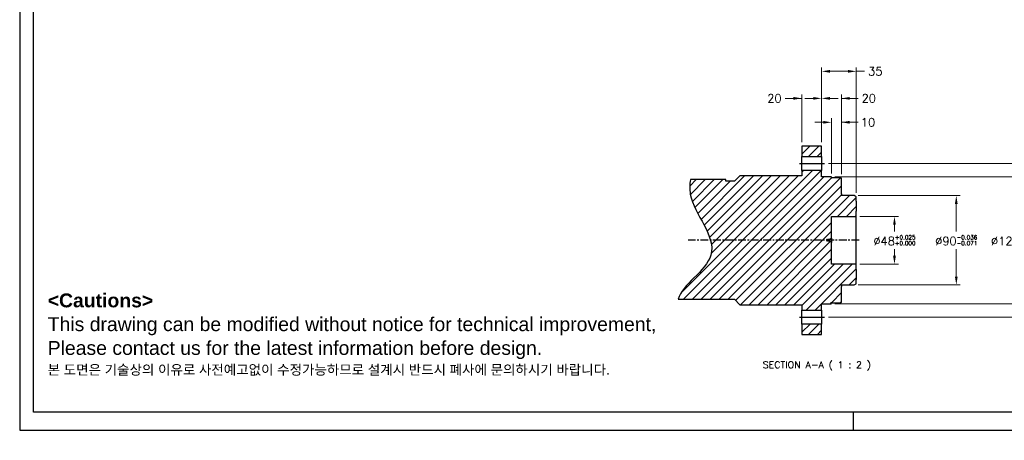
# Model space of a CAD drawing. Extents: x 12273 to 13958, y -1141 to 57.
# Tile 1 of 23: x 12273 to 13267, y -1141 to -717. Entities that reach past the tile are written whole.
import ezdxf

# ---------------------------------------------------------------- set-up
doc = ezdxf.new("R2010")
doc.units = 0
doc.header["$LTSCALE"] = 25.4
doc.linetypes.add('CENTER', pattern=[2, 1.25, -0.25, 0.25, -0.25])
doc.layers.get('0').update_dxf_attribs({"linetype": 'CONTINUOUS'})
doc.layers.get('Defpoints').update_dxf_attribs({"linetype": 'CONTINUOUS'})
doc.layers.add('ATA-CENTER', color=133, linetype='CENTER')
doc.layers.add('ATA-HATCH', color=252, linetype='CONTINUOUS')
doc.layers.add('ATA-DIM', color=252, linetype='CONTINUOUS', lineweight=25)
doc.layers.add('ATA-TEXT', color=7, linetype='CONTINUOUS', lineweight=25)
doc.styles.get("Standard").update_dxf_attribs({"font": 'simplex.shx'})
doc.styles.add('주 문자 (ISO)', font='arial.ttf')
doc.dimstyles.new('ata_A1', dxfattribs={"dimtxt": 4.2, "dimasz": 4.2, "dimexe": 2, "dimexo": 2, "dimgap": 2, "dimtad": 0, "dimtih": 1, "dimtoh": 1, "dimdec": 6, "dimdsep": 46, "dimtxsty": 'Standard', "dimcen": 0, "dimclrd": 252, "dimclre": 252, "dimclrt": 4, "dimadec": 6, "dimazin": 2, "dimtfac": 1, "dimtdec": 6, "dimtofl": 0, "dimtmove": 0, "dimatfit": 3, "dimfxl": 0, "dimtolj": 1, "dimtzin": 0, "dimlwd": 0, "dimlwe": 0, "dimarcsym": 0})

# ---------------------------------------------------------------- blocks, each defined once
blk = doc.blocks.new('*D13715')
at = {"layer": 'ATA-DIM', "color": 252, "lineweight": 0}
for p, q in [((13082.58, -840.12), (13082.58, -791.99)), ((13102.58, -872.62), (13102.58, -791.99)), ((13074.18, -795.99), (13065.78, -795.99)), ((13102.58, -795.99), (13119.38, -795.99)), ((13110.98, -795.99), (13119.38, -795.99))]:
    blk.add_line(p, q, dxfattribs=at)
at = {"layer": 'ATA-DIM', "color": 252}
for points in [[(13074.18, -797.39), (13074.18, -794.59), (13082.58, -795.99)], [(13110.98, -794.59), (13110.98, -797.39), (13102.58, -795.99)]]:
    blk.add_solid(points, dxfattribs=at)
at = {"layer": 'Defpoints', "color": 0}
for p in [(13082.58, -795.99), (13082.58, -844.12), (13102.58, -876.62)]:
    blk.add_point(p, dxfattribs=at)
at = {"layer": 'ATA-DIM', "color": 4, "insert": (13130.18, -795.99), "char_height": 8.4, "attachment_point": 5}
blk.add_mtext('20', dxfattribs=at)
blk = doc.blocks.new('*D13714')
at = {"layer": 'ATA-DIM', "color": 252, "lineweight": 0}
for p, q in [((13084.18, -820.12), (13075.78, -820.12)), ((13092.58, -871.62), (13092.58, -816.12)), ((13102.58, -872.62), (13102.58, -816.12)), ((13102.58, -820.12), (13119.38, -820.12)), ((13110.98, -820.12), (13119.38, -820.12))]:
    blk.add_line(p, q, dxfattribs=at)
at = {"layer": 'ATA-DIM', "color": 252}
for points in [[(13084.18, -821.52), (13084.18, -818.72), (13092.58, -820.12)], [(13110.98, -818.72), (13110.98, -821.52), (13102.58, -820.12)]]:
    blk.add_solid(points, dxfattribs=at)
at = {"layer": 'Defpoints', "color": 0}
for p in [(13092.58, -820.12), (13092.58, -875.62), (13102.58, -876.62)]:
    blk.add_point(p, dxfattribs=at)
at = {"layer": 'ATA-DIM', "color": 4, "insert": (13129.38, -820.12), "char_height": 8.4, "attachment_point": 5}
blk.add_mtext('10', dxfattribs=at)
blk = doc.blocks.new('*D13712')
at = {"layer": 'ATA-DIM', "color": 252, "lineweight": 0}
for p, q in [((13082.58, -840.12), (13082.58, -764.71)), ((13117.58, -891.28), (13117.58, -764.71)), ((13109.18, -768.71), (13090.98, -768.71)), ((13117.58, -768.71), (13125.98, -768.71))]:
    blk.add_line(p, q, dxfattribs=at)
at = {"layer": 'ATA-DIM', "color": 252}
for points in [[(13090.98, -767.31), (13090.98, -770.11), (13082.58, -768.71)], [(13109.18, -770.11), (13109.18, -767.31), (13117.58, -768.71)]]:
    blk.add_solid(points, dxfattribs=at)
at = {"layer": 'Defpoints', "color": 0}
for p in [(13082.58, -768.71), (13082.58, -844.12), (13117.58, -895.28)]:
    blk.add_point(p, dxfattribs=at)
at = {"layer": 'ATA-DIM', "color": 4, "insert": (13136.78, -768.71), "char_height": 8.4, "attachment_point": 5}
blk.add_mtext('35', dxfattribs=at)
blk = doc.blocks.new('*D13713')
at = {"layer": 'ATA-DIM', "color": 252, "lineweight": 0}
for p, q in [((13062.58, -840.12), (13062.58, -791.99)), ((13082.58, -840.12), (13082.58, -791.99)), ((13062.58, -795.99), (13045.78, -795.99)), ((13054.18, -795.99), (13045.78, -795.99)), ((13090.98, -795.99), (13099.38, -795.99))]:
    blk.add_line(p, q, dxfattribs=at)
at = {"layer": 'ATA-DIM', "color": 252}
for points in [[(13054.18, -797.39), (13054.18, -794.59), (13062.58, -795.99)], [(13090.98, -794.59), (13090.98, -797.39), (13082.58, -795.99)]]:
    blk.add_solid(points, dxfattribs=at)
at = {"layer": 'Defpoints', "color": 0}
for p in [(13082.58, -795.99), (13062.58, -844.12), (13082.58, -844.12)]:
    blk.add_point(p, dxfattribs=at)
at = {"layer": 'ATA-DIM', "color": 4, "insert": (13034.97, -795.99), "char_height": 8.4, "attachment_point": 5}
blk.add_mtext('20', dxfattribs=at)
blk = doc.blocks.new('*D13709')
at = {"layer": 'ATA-DIM', "color": 252, "lineweight": 0}
for p, q in [((13121.08, -915.12), (13160.1, -915.12)), ((13156.1, -923.52), (13156.1, -930.22)), ((13156.1, -954.72), (13156.1, -948.02)), ((13121.08, -963.12), (13160.1, -963.12))]:
    blk.add_line(p, q, dxfattribs=at)
at = {"layer": 'ATA-DIM', "color": 252}
for points in [[(13157.5, -923.52), (13154.7, -923.52), (13156.1, -915.12)], [(13154.7, -954.72), (13157.5, -954.72), (13156.1, -963.12)]]:
    blk.add_solid(points, dxfattribs=at)
at = {"layer": 'Defpoints', "color": 0}
for p in [(13117.08, -915.12), (13117.08, -963.12), (13156.1, -963.12)]:
    blk.add_point(p, dxfattribs=at)
at = {"layer": 'ATA-DIM', "color": 4, "insert": (13156.1, -939.12), "char_height": 8.4, "attachment_point": 5}
blk.add_mtext('%%C48{\\H0.5x;\\S+0.025^ +0.000;}', dxfattribs=at)
blk = doc.blocks.new('*D13716')
at = {"layer": 'ATA-DIM', "color": 252, "lineweight": 0}
for p, q in [((13089.5, -861.62), (13341.67, -861.62)), ((13337.67, -870.02), (13337.67, -930.92)), ((13337.67, -1008.22), (13337.67, -947.32)), ((13089.5, -1016.62), (13341.67, -1016.62))]:
    blk.add_line(p, q, dxfattribs=at)
at = {"layer": 'ATA-DIM', "color": 252}
for points in [[(13339.07, -870.02), (13336.27, -870.02), (13337.67, -861.62)], [(13336.27, -1008.22), (13339.07, -1008.22), (13337.67, -1016.62)]]:
    blk.add_solid(points, dxfattribs=at)
at = {"layer": 'Defpoints', "color": 0}
for p in [(13085.5, -861.62), (13337.67, -861.62), (13085.5, -1016.62)]:
    blk.add_point(p, dxfattribs=at)
at = {"layer": 'ATA-DIM', "color": 4, "insert": (13337.67, -939.12), "char_height": 8.4, "attachment_point": 5}
blk.add_mtext('PCD=155', dxfattribs=at)
blk = doc.blocks.new('*D13711')
at = {"layer": 'ATA-DIM', "color": 252, "lineweight": 0}
for p, q in [((13096.08, -875.12), (13280.59, -875.12)), ((13276.59, -883.52), (13276.59, -930.22)), ((13276.59, -994.72), (13276.59, -948.02)), ((13096.08, -1003.12), (13280.59, -1003.12))]:
    blk.add_line(p, q, dxfattribs=at)
at = {"layer": 'ATA-DIM', "color": 252}
for points in [[(13277.99, -883.52), (13275.19, -883.52), (13276.59, -875.12)], [(13275.19, -994.72), (13277.99, -994.72), (13276.59, -1003.12)]]:
    blk.add_solid(points, dxfattribs=at)
at = {"layer": 'Defpoints', "color": 0}
for p in [(13092.08, -875.12), (13092.08, -1003.12), (13276.59, -1003.12)]:
    blk.add_point(p, dxfattribs=at)
at = {"layer": 'ATA-DIM', "color": 4, "insert": (13276.59, -939.12), "char_height": 8.4, "attachment_point": 5}
blk.add_mtext('%%C128{\\H0.5x;\\S+0.04^ +0.00;}', dxfattribs=at)
blk = doc.blocks.new('*D13710')
at = {"layer": 'ATA-DIM', "color": 252, "lineweight": 0}
for p, q in [((13119.58, -894.12), (13222.47, -894.12)), ((13218.47, -902.52), (13218.47, -930.22)), ((13218.47, -975.72), (13218.47, -948.02)), ((13119.58, -984.12), (13222.47, -984.12))]:
    blk.add_line(p, q, dxfattribs=at)
at = {"layer": 'ATA-DIM', "color": 252}
for points in [[(13219.87, -902.52), (13217.07, -902.52), (13218.47, -894.12)], [(13217.07, -975.72), (13219.87, -975.72), (13218.47, -984.12)]]:
    blk.add_solid(points, dxfattribs=at)
at = {"layer": 'Defpoints', "color": 0}
for p in [(13115.58, -894.12), (13115.58, -984.12), (13218.47, -984.12)]:
    blk.add_point(p, dxfattribs=at)
at = {"layer": 'ATA-DIM', "color": 4, "insert": (13218.47, -939.12), "char_height": 8.4, "attachment_point": 5}
blk.add_mtext('%%C90{\\H0.5x;\\S-0.036^ -0.071;}', dxfattribs=at)
blk = doc.blocks.new('ata-Border-A1-002')
at = {"color": 253, "ltscale": 0.5}
for p, q in [((0, 594), (0, 0)), ((420.5, 9), (420.5, 0)), ((0, 0), (841, 0))]:
    blk.add_line(p, q, dxfattribs=at)
at = {"ltscale": 0.5}
blk.add_line((7, 9), (7, 585), dxfattribs=at)
blk.add_line((834, 9), (7, 9))

msp = doc.modelspace()

# ---------------------------------------------------------------- hatches: boundary and pattern name
at = {"layer": 'ATA-HATCH'}
h = msp.add_hatch(dxfattribs=at)
h.set_pattern_fill('ANSI31', color=256, scale=2)
h.set_pattern_definition([(45, (10705.9, -4726.696), (-4.490128, 4.490128), [])])
edge = h.paths.add_edge_path()
edge.add_spline(control_points=[(12950.391765, -877.9990026), (12949.3592691, -882.7930336), (12948.4779257, -907.674154), (12995.6221908, -953.8368663), (12941.0446742, -984.3841765), (12937.9761074, -998.6239026)], knot_values=[27.8880420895, 27.8880420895, 27.8880420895, 27.8880420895, 35.7755741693, 68.202521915, 95.9084680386, 95.9084680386, 95.9084680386, 95.9084680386], degree=3, periodic=0)
edge.add_line((12937.9761074, -998.6239026), (12994.5755769, -998.6239026))
edge.add_line((12994.5755769, -998.6239026), (13000.0755769, -1004.1239026))
edge.add_line((13000.0755769, -1004.1239026), (13062.5755769, -1004.1239026))
edge.add_line((13062.5755769, -1004.1239026), (13062.5755769, -1009.6239026))
edge.add_line((13062.5755769, -1009.6239026), (13082.5755769, -1009.6239026))
edge.add_line((13082.5755769, -1009.6239026), (13082.5755769, -1003.1239026))
edge.add_line((13082.5755769, -1003.1239026), (13092.0755769, -1003.1239026))
edge.add_line((13092.0755769, -1003.1239026), (13092.5755769, -1002.6239026))
edge.add_line((13092.5755769, -1002.6239026), (13092.5755769, -1001.6239026))
edge.add_line((13092.5755769, -1001.6239026), (13093.0755769, -1002.1239026))
edge.add_line((13093.0755769, -1002.1239026), (13102.0755769, -1002.1239026))
edge.add_line((13102.0755769, -1002.1239026), (13102.5755769, -1001.6239026))
edge.add_line((13102.5755769, -1001.6239026), (13102.5755769, -985.8739026))
edge.add_line((13102.5755769, -985.8739026), (13102.5755769, -985.1242816))
edge.add_line((13102.5755769, -985.1242816), (13102.5755769, -984.3239026))
edge.add_line((13102.5755769, -984.3239026), (13102.5755769, -984.1239026))
edge.add_line((13102.5755769, -984.1239026), (13115.5755769, -984.1239026))
edge.add_line((13115.5755769, -984.1239026), (13117.5755769, -982.9692021))
edge.add_line((13117.5755769, -982.9692021), (13117.5755769, -978.6769026))
edge.add_line((13117.5755769, -978.6769026), (13117.5755769, -968.5709026))
edge.add_line((13117.5755769, -968.5709026), (13117.5755769, -963.6239026))
edge.add_line((13117.5755769, -963.6239026), (13117.0755769, -963.1239026))
edge.add_line((13117.0755769, -963.1239026), (13092.5755769, -963.1239026))
edge.add_line((13092.5755769, -963.1239026), (13092.5755769, -941.3739026))
edge.add_line((13092.5755769, -941.3739026), (13090.4105134, -940.1239026))
edge.add_line((13090.4105134, -940.1239026), (13088.5755769, -940.1239026))
edge.add_line((13088.5755769, -940.1239026), (13087.9747163, -939.1239026))
edge.add_line((13087.9747163, -939.1239026), (13088.5755769, -938.1239026))
edge.add_line((13088.5755769, -938.1239026), (13090.4105134, -938.1239026))
edge.add_line((13090.4105134, -938.1239026), (13092.5755769, -936.8739026))
edge.add_line((13092.5755769, -936.8739026), (13092.5755769, -915.1239026))
edge.add_line((13092.5755769, -915.1239026), (13117.0755769, -915.1239026))
edge.add_line((13117.0755769, -915.1239026), (13117.5755769, -914.6239026))
edge.add_line((13117.5755769, -914.6239026), (13117.5755769, -909.6769026))
edge.add_line((13117.5755769, -909.6769026), (13117.5755769, -899.5709026))
edge.add_line((13117.5755769, -899.5709026), (13117.5755769, -895.2786031))
edge.add_line((13117.5755769, -895.2786031), (13115.5755769, -894.1239026))
edge.add_line((13115.5755769, -894.1239026), (13102.5755769, -894.1239026))
edge.add_line((13102.5755769, -894.1239026), (13102.5755769, -893.9239026))
edge.add_line((13102.5755769, -893.9239026), (13102.5755769, -893.1235236))
edge.add_line((13102.5755769, -893.1235236), (13102.5755769, -892.3739026))
edge.add_line((13102.5755769, -892.3739026), (13102.5755769, -876.6239026))
edge.add_line((13102.5755769, -876.6239026), (13102.0755769, -876.1239026))
edge.add_line((13102.0755769, -876.1239026), (13093.0755769, -876.1239026))
edge.add_line((13093.0755769, -876.1239026), (13092.5755769, -876.6239026))
edge.add_line((13092.5755769, -876.6239026), (13092.5755769, -875.6239026))
edge.add_line((13092.5755769, -875.6239026), (13092.0755769, -875.1239026))
edge.add_line((13092.0755769, -875.1239026), (13082.5755769, -875.1239026))
edge.add_line((13082.5755769, -875.1239026), (13082.5755769, -868.6239026))
edge.add_line((13082.5755769, -868.6239026), (13062.5755769, -868.6239026))
edge.add_line((13062.5755769, -868.6239026), (13062.5755769, -874.1239026))
edge.add_line((13062.5755769, -874.1239026), (13000.0755769, -874.1239026))
edge.add_line((13000.0755769, -874.1239026), (12994.5755769, -879.6239026))
edge.add_line((12994.5755769, -879.6239026), (12986.0956083, -879.6239026))
edge.add_line((12986.0956083, -879.6239026), (12986.0956083, -877.9990026))
edge.add_line((12986.0956083, -877.9990026), (12950.391765, -877.9990026))
h.paths.add_polyline_path([(13082.5755769, -854.6239026), (13082.5755769, -844.1239026), (13062.5755769, -844.1239026), (13062.5755769, -854.6239026)])
h.paths.add_polyline_path([(13062.5755769, -1023.6239026), (13062.5755769, -1034.1239026), (13082.5755769, -1034.1239026), (13082.5755769, -1023.6239026)])

# ---------------------------------------------------------------- linework, layer by layer
for p, q in [((13062.5755769, -844.1239026), (13062.5755769, -854.6239026)), ((13082.5755769, -844.1239026), (13062.5755769, -844.1239026)), ((13082.5755769, -854.6239026), (13082.5755769, -844.1239026)), ((13060.2442646, -861.6239026), (13085.4950505, -861.6239026)), ((13062.5755769, -868.6239026), (13062.5755769, -854.6239026)), ((13062.5755769, -854.6239026), (13082.5755769, -854.6239026)), ((13082.5755769, -854.6239026), (13082.5755769, -868.6239026)), ((13000.0755769, -874.1239026), (12994.5755769, -879.6239026)), ((13062.5755769, -874.1239026), (13000.0755769, -874.1239026)), ((13062.5755769, -868.6239026), (13062.5755769, -874.1239026)), ((13082.5755769, -868.6239026), (13062.5755769, -868.6239026)), ((13082.5755769, -875.1239026), (13082.5755769, -868.6239026)), ((12986.0956083, -877.9990026), (12950.391765, -877.9990026)), ((12986.0956083, -879.6239026), (12986.0956083, -877.9990026)), ((12994.5755769, -879.6239026), (12986.0956083, -879.6239026)), ((13092.0755769, -875.1239026), (13082.5755769, -875.1239026)), ((13092.5755769, -875.6239026), (13092.0755769, -875.1239026)), ((13092.5755769, -876.6239026), (13092.5755769, -875.6239026)), ((13093.0755769, -876.1239026), (13092.5755769, -876.6239026)), ((13102.0755769, -876.1239026), (13093.0755769, -876.1239026)), ((13102.5755769, -876.6239026), (13102.0755769, -876.1239026)), ((13102.5755769, -892.3739026), (13102.5755769, -876.6239026)), ((13102.5755769, -892.3739026), (13102.5755769, -893.1235236)), ((13102.5755769, -893.9239026), (13102.5755769, -893.1235236)), ((13102.5755769, -894.1239026), (13102.5755769, -893.9239026)), ((13115.5755769, -894.1239026), (13102.5755769, -894.1239026)), ((13117.5755769, -895.2786031), (13115.5755769, -894.1239026)), ((13117.5755769, -899.5709026), (13117.5755769, -895.2786031)), ((13117.5755769, -899.5709026), (13117.5755769, -909.6769026)), ((13117.5755769, -914.6239026), (13117.5755769, -909.6769026)), ((13092.5755769, -936.8739026), (13092.5755769, -915.1239026)), ((13092.5755769, -915.1239026), (13117.0755769, -915.1239026)), ((13117.0755769, -915.1239026), (13117.5755769, -914.6239026)), ((13117.0755769, -915.1239026), (13117.0755769, -963.1239026)), ((13117.5755769, -963.6239026), (13117.5755769, -914.6239026)), ((13087.9747163, -939.1239026), (13088.5755769, -938.1239026)), ((13088.5755769, -940.1239026), (13087.9747163, -939.1239026)), ((13088.5755769, -940.1239026), (13088.5755769, -938.1239026)), ((13088.5755769, -938.1239026), (13090.4105134, -938.1239026)), ((13090.4105134, -940.1239026), (13088.5755769, -940.1239026)), ((13090.4105134, -938.1239026), (13092.5755769, -936.8739026)), ((13090.4105134, -940.1239026), (13090.4105134, -938.1239026)), ((13092.5755769, -941.3739026), (13090.4105134, -940.1239026)), ((13092.5755769, -936.8739026), (13092.5755769, -941.3739026)), ((13092.5755769, -963.1239026), (13092.5755769, -941.3739026)), ((13117.0755769, -963.1239026), (13092.5755769, -963.1239026)), ((13117.5755769, -963.6239026), (13117.0755769, -963.1239026)), ((13117.5755769, -968.5709026), (13117.5755769, -963.6239026)), ((13117.5755769, -968.5709026), (13117.5755769, -978.6769026)), ((13115.5755769, -984.1239026), (13117.5755769, -982.9692021)), ((13117.5755769, -982.9692021), (13117.5755769, -978.6769026)), ((13102.5755769, -984.3239026), (13102.5755769, -984.1239026)), ((13102.5755769, -984.1239026), (13115.5755769, -984.1239026)), ((13102.5755769, -985.1242816), (13102.5755769, -984.3239026)), ((13102.5755769, -985.1242816), (13102.5755769, -985.8739026)), ((13102.5755769, -1001.6239026), (13102.5755769, -985.8739026)), ((12937.9761074, -998.6239026), (12994.5755769, -998.6239026)), ((12994.5755769, -998.6239026), (13000.0755769, -1004.1239026)), ((13082.5755769, -1003.1239026), (13092.0755769, -1003.1239026)), ((13082.5755769, -1009.6239026), (13082.5755769, -1003.1239026)), ((13092.0755769, -1003.1239026), (13092.5755769, -1002.6239026)), ((13092.5755769, -1001.6239026), (13093.0755769, -1002.1239026)), ((13092.5755769, -1002.6239026), (13092.5755769, -1001.6239026)), ((13093.0755769, -1002.1239026), (13102.0755769, -1002.1239026)), ((13102.0755769, -1002.1239026), (13102.5755769, -1001.6239026)), ((13000.0755769, -1004.1239026), (13062.5755769, -1004.1239026)), ((13062.5755769, -1004.1239026), (13062.5755769, -1009.6239026)), ((13062.5755769, -1023.6239026), (13062.5755769, -1009.6239026)), ((13062.5755769, -1009.6239026), (13082.5755769, -1009.6239026)), ((13082.5755769, -1009.6239026), (13082.5755769, -1023.6239026)), ((13060.2442646, -1016.6239026), (13085.4950505, -1016.6239026)), ((13062.5755769, -1023.6239026), (13062.5755769, -1034.1239026)), ((13082.5755769, -1023.6239026), (13062.5755769, -1023.6239026)), ((13082.5755769, -1034.1239026), (13082.5755769, -1023.6239026)), ((13062.5755769, -1034.1239026), (13082.5755769, -1034.1239026))]:
    msp.add_line(p, q)
msp.add_open_spline([(12950.391765, -877.9990026), (12949.3592691, -882.7930336), (12948.4779257, -907.674154), (12995.6221908, -953.8368663), (12941.0446742, -984.3841765), (12937.9761074, -998.6239026)], degree=3, knots=[27.8880420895, 27.8880420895, 27.8880420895, 27.8880420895, 35.7755741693, 68.202521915, 95.9084680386, 95.9084680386, 95.9084680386, 95.9084680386])
at = {"layer": 'ATA-CENTER', "ltscale": 0.25}
msp.add_line((13120.5755769, -939.1239026), (12947.8086211, -939.1239026), dxfattribs=at)

# ---------------------------------------------------------------- block references
at = {"xscale": 2, "yscale": 2, "zscale": 2}
msp.add_blockref('ata-Border-A1-002', (12273.4879337, -1130.6441864), dxfattribs=at)

# ---------------------------------------------------------------- texts
at = {"layer": 'ATA-TEXT', "color": 7, "insert": (12301.740027, -992.8012897), "char_height": 6.9999998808, "attachment_point": 1, "line_spacing_factor": 1.027748, "style": '주 문자 (ISO)'}
msp.add_mtext('{\\fArial|b1|i0|c129|p34;\\H2.00000x;<Cautions> }\\P{\\fArial|b0|i0|c129|p34;\\H2.00000x;This drawing can be modified without notice for technical improvement,}\\P{\\fArial|b0|i0|c129|p34;\\H2.00000x;Please contact us for the latest information before design.}\\P{\\fGulim|b0|i0|c129|p50;\\H1.42857x;본 도면은 기술상의 이유로 사전예고없이 수정가능하므로 설계시 반드시 폐사에 문의하시기 바랍니다}{\\fArial|b0|i0|c129|p34;\\H1.42857x;.}', dxfattribs=at)
at = {"layer": 'ATA-TEXT', "color": 7, "insert": (13023.1093403, -1070.6203464), "char_height": 6.999999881, "attachment_point": 7}
msp.add_mtext('SECTION A-A ( 1 : 2 )', dxfattribs=at)

# ---------------------------------------------------------------- dimensions: what is measured, and where the dimension line sits
at = {"layer": 'ATA-DIM'}
for base, p1, p2, picture, middle in [((13082.5755769, -768.7104187), (13117.5755769, -895.2786031), (13082.5755769, -844.1239026), '*D13712', (13136.7795769, -768.7104187)), ((13082.5755769, -795.9922002), (13062.5755769, -844.1239026), (13082.5755769, -844.1239026), '*D13713', (13034.9715769, -795.9922002)), ((13082.5755769, -795.9922002), (13102.5755769, -876.6239026), (13082.5755769, -844.1239026), '*D13715', (13130.1795769, -795.9922002)), ((13092.5755769, -820.1239006), (13102.5755769, -876.6239026), (13092.5755769, -875.6239026), '*D13714', (13129.3815769, -820.1239006))]:
    dim = msp.add_linear_dim(base=base, p1=p1, p2=p2, dimstyle='ata_A1', override={"dimscale": 2, "dimtp": 0.1, "dimtm": 0.1, "dimtfac": 0.71, "dimtdec": 2, "dimtolj": 0, "dimtzin": 8}, dxfattribs=at)
    dim.commit()
    dim.dimension.update_dxf_attribs({"geometry": picture, "text_midpoint": middle, "dimtype": 160})
dim = msp.add_linear_dim(base=(13337.672441, -861.6239026), p1=(13085.4950505, -1016.6239026), p2=(13085.4950505, -861.6239026), angle=90, text='PCD=<>', dimstyle='ata_A1', override={"dimscale": 2, "dimtxt": 4.2, "dimtxsty": 'Standard', "dimtp": 0.1, "dimtm": 0.1, "dimtfac": 0.71, "dimtdec": 2, "dimtfill": 0, "dimtolj": 0, "dimtzin": 8}, dxfattribs=at)
dim.commit()
dim.dimension.update_dxf_attribs({"geometry": '*D13716', "text_midpoint": (13337.672441, -939.1239026)})
for base, p1, p2, angle, text, picture, middle in [((13276.5891593, -1003.1239026), (13092.0755769, -875.1239026), (13092.0755769, -1003.1239026), 89.9999999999, '%%C<>{\\H0.5x;\\S+0.04^ +0.00;}', '*D13711', (13276.5891593, -939.1239026)), ((13218.4664356, -984.1239026), (13115.5755769, -894.1239026), (13115.5755769, -984.1239026), 89.9999999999, '%%C<>{\\H0.5x;\\S-0.036^ -0.071;}', '*D13710', (13218.4664356, -939.1239026)), ((13156.0965342, -963.1239026), (13117.0755769, -915.1239026), (13117.0755769, -963.1239026), 90, '%%C<>{\\H0.5x;\\S+0.025^ +0.000;}', '*D13709', (13156.0965342, -939.1239026))]:
    dim = msp.add_linear_dim(base=base, p1=p1, p2=p2, angle=angle, text=text, dimstyle='ata_A1', override={"dimscale": 2, "dimtp": 0.1, "dimtm": 0.1, "dimtfac": 0.71, "dimtdec": 2, "dimtolj": 0, "dimtzin": 8}, dxfattribs=at)
    dim.commit()
    dim.dimension.update_dxf_attribs({"geometry": picture, "text_midpoint": middle, "dimtype": 160})

doc.saveas('drawing.dxf')
